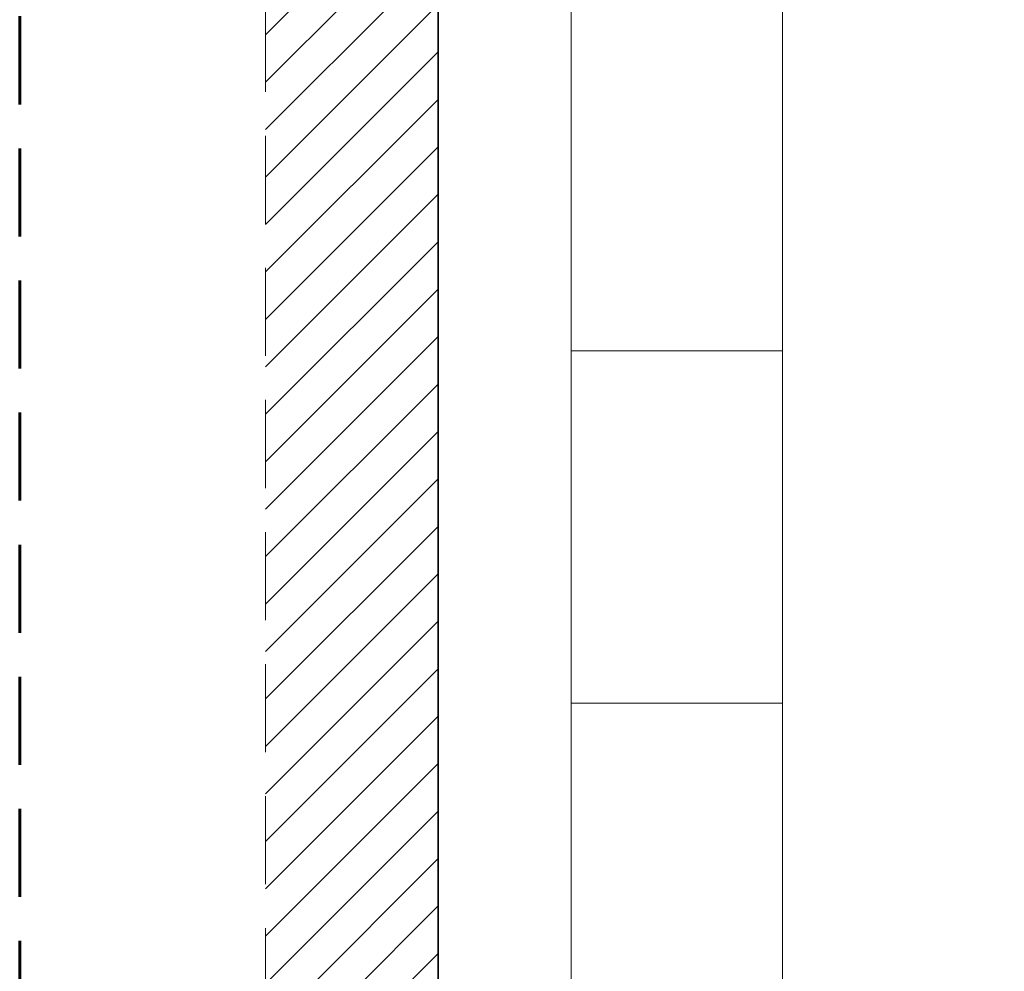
# Model space of a CAD drawing. Header units: millimetres. Extents: x -8040 to 8760, y -10081 to -7111.
# Tile 7 of 21: x 5293 to 5573, y -8194 to -7924. Entities that reach past the tile are written whole.
import ezdxf

# ---------------------------------------------------------------- set-up
doc = ezdxf.new("R2010")
doc.units = ezdxf.units.MM
doc.linetypes.add('DASHED', pattern=[0.75, 0.5, -0.25])
doc.linetypes.add('DASHEDX2', pattern=[1.5, 1, -0.5])
for name, color, linetype, lineweight in [('!MARIUSZ', 220, 'Continuous', 35), ('PG_PRZERYWANE_ŚREDNIE', 1, 'DASHEDX2', 18), ('PG_SZRAF', 1, 'Continuous', 18), ('PG_WIDOKOWE_CIENKIE', 1, 'Continuous', 18), ('PG_ŚCIANY_SŁUPY', 4, 'Continuous', 35)]:
    doc.layers.add(name, color=color, linetype=linetype, lineweight=lineweight)

msp = doc.modelspace()

# ---------------------------------------------------------------- hatches: boundary and pattern name
at = {"layer": 'PG_SZRAF', "true_color": 0x000000}
h = msp.add_hatch(dxfattribs=at)
h.set_pattern_fill('ANSI31', color=18, scale=3)
h.set_pattern_definition([(45, (15147.505, -4366.914), (-6.735192, 6.735192), [])])
h.paths.add_polyline_path([(5363.05, -7737.74), (5363.05, -9181.74), (5412.05, -9181.74), (5412.05, -7737.74)])

# ---------------------------------------------------------------- linework, layer by layer
at = {"layer": '!MARIUSZ', "color": 18, "linetype": 'DASHED', "lineweight": 0, "ltscale": 50, "true_color": 0x000000}
msp.add_lwpolyline([(5363.05, -9181.74), (5363.05, -7737.74)], dxfattribs=at)
at = {"layer": 'PG_PRZERYWANE_ŚREDNIE', "color": 18, "lineweight": 60, "ltscale": 25, "true_color": 0x000000}
msp.add_lwpolyline([(5293.25, -7516.6), (6123.97, -7516.6), (6123.97, -9335.33), (5293.25, -9335.33)], close=True, dxfattribs=at)
at = {"layer": 'PG_WIDOKOWE_CIENKIE', "color": 18, "true_color": 0x000000}
for p, q in [((5449.83, -8731.74), (5449.83, -7719.83)), ((5509.83, -8731.74), (5509.83, -7719.83)), ((5449.83, -8017.83), (5509.83, -8017.83)), ((5449.83, -8117.83), (5509.83, -8117.83))]:
    msp.add_line(p, q, dxfattribs=at)
at = {"layer": 'PG_ŚCIANY_SŁUPY', "color": 18, "true_color": 0x000000}
msp.add_lwpolyline([(5412.05, -9129.74), (5412.05, -7737.74)], dxfattribs=at)

doc.saveas('drawing.dxf')
